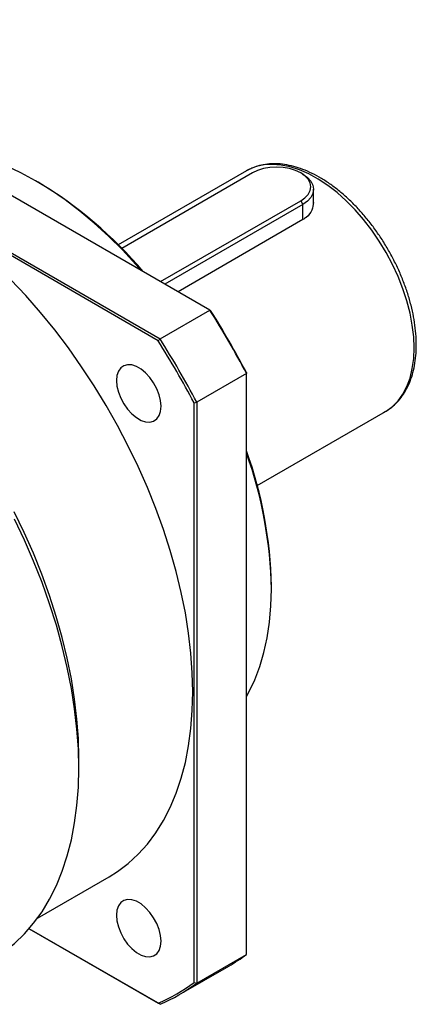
# Model space of a CAD drawing. Header units: millimetres. Extents: x 9863 to 11161, y 3530 to 4448.
# Tile 6 of 9: x 10367 to 10441, y 3746 to 3932. Entities that reach past the tile are written whole.
import ezdxf

# ---------------------------------------------------------------- set-up
doc = ezdxf.new("R2010")
doc.units = ezdxf.units.MM
doc.layers.add('1轮廓实线层', color=7, linetype='Continuous')

msp = doc.modelspace()

# ---------------------------------------------------------------- linework, layer by layer
at = {"layer": '1轮廓实线层', "linetype": 'Continuous', "lineweight": 30}
for p, q in [((10402.45, 3877.28), (10307.41, 3932.14)), ((10392.7, 3871.48), (10297.85, 3926.23)), ((10298.01, 3926.71), (10393.04, 3871.85)), ((10409.37, 3903.57), (10385.16, 3889.6)), ((10410.52, 3903.19), (10385.81, 3888.93)), ((10409.56, 3903.68), (10409.37, 3903.57)), ((10420.02, 3902.96), (10419.62, 3903.19)), ((10370.03, 3901.42), (10369.54, 3901.7)), ((10422.07, 3897.44), (10422.07, 3900.1)), ((10393.15, 3882.65), (10419.62, 3897.93)), ((10419.62, 3897.93), (10420.02, 3897.25)), ((10420.02, 3897.25), (10393.94, 3882.19)), ((10420.02, 3894.36), (10420.02, 3897.25)), ((10420.02, 3894.36), (10396.44, 3880.75)), ((10393.04, 3871.85), (10402.45, 3877.28)), ((10402.45, 3877.28), (10402.6, 3877.19)), ((10392.7, 3871.48), (10393.04, 3871.85)), ((10409.38, 3865.28), (10399.97, 3859.85)), ((10409.38, 3865.46), (10409.38, 3865.28)), ((10409.38, 3755.53), (10409.38, 3865.28)), ((10399.48, 3859.74), (10399.97, 3859.85)), ((10399.48, 3750.21), (10399.48, 3859.74)), ((10399.97, 3859.85), (10399.97, 3750.1)), ((10411.4, 3844.13), (10435.62, 3858.11)), ((10414.08, 3824.55), (10414.08, 3825.12)), ((10377.7, 3790.69), (10377.7, 3792.69)), ((10369.91, 3762.38), (10383.43, 3770.19)), ((10368.31, 3760.38), (10392.7, 3746.3)), ((10393.04, 3746.1), (10368.31, 3760.38)), ((10399.97, 3750.1), (10409.38, 3755.53)), ((10396.62, 3747.9), (10406.03, 3753.33)), ((10399.48, 3750.21), (10399.97, 3750.1)), ((10393.04, 3746.1), (10392.7, 3746.3))]:
    msp.add_line(p, q, dxfattribs=at)
at = {"layer": '1轮廓实线层', "linetype": 'Continuous', "lineweight": 30, "flags": 128}
for points in [[(10389.45, 3884.78), (10388.5, 3885.86), (10385.93, 3888.63), (10383.3, 3891.24), (10380.61, 3893.7), (10377.88, 3895.98), (10375.12, 3898.08), (10372.33, 3899.99), (10369.53, 3901.71), (10366.74, 3903.22), (10363.95, 3904.53), (10361.18, 3905.62), (10358.45, 3906.49), (10355.77, 3907.14), (10353.13, 3907.56), (10350.56, 3907.76), (10349.62, 3907.78)], [(10441.06, 3870.13), (10440.97, 3872.24), (10440.71, 3874.44), (10440.28, 3876.7), (10439.69, 3879), (10438.93, 3881.31), (10438.02, 3883.62), (10436.97, 3885.91), (10435.78, 3888.15), (10434.46, 3890.31), (10433.04, 3892.39), (10431.52, 3894.37), (10429.91, 3896.21), (10428.23, 3897.91), (10426.5, 3899.46), (10424.73, 3900.83), (10422.94, 3902.01), (10421.15, 3902.99), (10419.37, 3903.77), (10417.62, 3904.34), (10415.91, 3904.68), (10414.27, 3904.8), (10412.7, 3904.7), (10411.22, 3904.38), (10409.85, 3903.83), (10409.56, 3903.68)], [(10419.62, 3897.93), (10420.42, 3898.5), (10421.02, 3899.14), (10421.39, 3899.84), (10421.51, 3900.56), (10421.39, 3901.29), (10421.02, 3901.98), (10420.42, 3902.63), (10419.62, 3903.19), (10418.65, 3903.65), (10417.53, 3904), (10416.33, 3904.21), (10415.07, 3904.28), (10413.81, 3904.21), (10412.61, 3904), (10411.49, 3903.65), (10410.52, 3903.19)], [(10420.02, 3902.96), (10420.89, 3902.35), (10421.54, 3901.65), (10421.94, 3900.89), (10422.07, 3900.1), (10421.94, 3899.32), (10421.54, 3898.56), (10420.89, 3897.86), (10420.02, 3897.25)], [(10399.23, 3805.12), (10399.14, 3808.73), (10398.88, 3812.42), (10398.44, 3816.2), (10397.83, 3820.04), (10397.05, 3823.93), (10396.09, 3827.87), (10394.98, 3831.83), (10393.7, 3835.8), (10392.26, 3839.78), (10390.67, 3843.75), (10388.93, 3847.69), (10387.05, 3851.59), (10385.03, 3855.45), (10382.88, 3859.24), (10380.61, 3862.95), (10378.22, 3866.58), (10375.73, 3870.11), (10373.14, 3873.53), (10370.46, 3876.83), (10367.69, 3880), (10364.85, 3883.02)], [(10435.62, 3858.11), (10435.78, 3858.2), (10436.97, 3859.06), (10438.02, 3860.13), (10438.93, 3861.39), (10439.69, 3862.83), (10440.28, 3864.44), (10440.71, 3866.21), (10440.97, 3868.11), (10441.06, 3870.13)], [(10384.82, 3863.96), (10384.91, 3862.9), (10385.19, 3861.77), (10385.62, 3860.64), (10386.21, 3859.54), (10386.92, 3858.54), (10387.73, 3857.66), (10388.59, 3856.95), (10389.47, 3856.44), (10390.33, 3856.16), (10391.13, 3856.11), (10391.84, 3856.29), (10392.43, 3856.71), (10392.87, 3857.33), (10393.14, 3858.14), (10393.24, 3859.1), (10393.14, 3860.16), (10392.87, 3861.29), (10392.43, 3862.42), (10391.84, 3863.51), (10391.13, 3864.52), (10390.33, 3865.4), (10389.47, 3866.11), (10388.59, 3866.62), (10387.73, 3866.9), (10386.92, 3866.95), (10386.21, 3866.77), (10385.62, 3866.35), (10385.19, 3865.72), (10384.91, 3864.92), (10384.82, 3863.96)], [(10377.7, 3792.69), (10377.61, 3796.3), (10377.35, 3799.99), (10376.91, 3803.77), (10376.3, 3807.61), (10375.51, 3811.5), (10374.56, 3815.44), (10373.44, 3819.4), (10372.16, 3823.37), (10370.73, 3827.35), (10369.13, 3831.32), (10367.4, 3835.26), (10365.51, 3839.16)], [(10377.7, 3790.69), (10377.61, 3794.35), (10377.35, 3798.09), (10376.91, 3801.91), (10376.3, 3805.8), (10375.52, 3809.75), (10374.57, 3813.73), (10373.46, 3817.74), (10372.18, 3821.77), (10370.75, 3825.8), (10369.16, 3829.83), (10367.43, 3833.83), (10365.55, 3837.79)], [(10409.38, 3804.26), (10409.84, 3805.09), (10410.95, 3807.42), (10411.9, 3809.91), (10412.68, 3812.56), (10413.29, 3815.37), (10413.73, 3818.3), (10413.99, 3821.37), (10414.08, 3824.55)], [(10383.43, 3770.19), (10385.03, 3771.19), (10387.05, 3772.72), (10388.93, 3774.45), (10390.67, 3776.38), (10392.26, 3778.51), (10393.7, 3780.83), (10394.98, 3783.32), (10396.09, 3785.99), (10397.05, 3788.83), (10397.83, 3791.82), (10398.44, 3794.95), (10398.88, 3798.22), (10399.14, 3801.61), (10399.23, 3805.12)], [(10361.39, 3754.63), (10361.39, 3754.64), (10363.54, 3756.02), (10365.55, 3757.61), (10367.43, 3759.41), (10369.16, 3761.41), (10370.75, 3763.6), (10372.18, 3765.97), (10373.46, 3768.53), (10374.57, 3771.26), (10375.52, 3774.14), (10376.3, 3777.19), (10376.91, 3780.37), (10377.35, 3783.69), (10377.61, 3787.13), (10377.7, 3790.69)], [(10384.82, 3762.92), (10384.91, 3761.85), (10385.19, 3760.73), (10385.62, 3759.6), (10386.21, 3758.5), (10386.92, 3757.49), (10387.73, 3756.62), (10388.59, 3755.91), (10389.47, 3755.4), (10390.33, 3755.12), (10391.13, 3755.07), (10391.84, 3755.25), (10392.43, 3755.67), (10392.87, 3756.29), (10393.14, 3757.1), (10393.24, 3758.06), (10393.14, 3759.12), (10392.87, 3760.25), (10392.43, 3761.38), (10391.84, 3762.47), (10391.13, 3763.48), (10390.33, 3764.36), (10389.47, 3765.07), (10388.59, 3765.57), (10387.73, 3765.86), (10386.92, 3765.91), (10386.21, 3765.72), (10385.62, 3765.31), (10385.19, 3764.68), (10384.91, 3763.87), (10384.82, 3762.92)]]:
    msp.add_lwpolyline(points, dxfattribs=at)
at = {"layer": '1轮廓实线层', "linetype": 'Continuous', "lineweight": 30}
for centre, radius, start, end in [((10329.17, 3833.38), 79.37, 40.1603, 59.0107), ((10252.88, 3782.92), 176.85, 27.7543, 32.2457), ((10253.47, 3783.26), 176.25, 27.797, 32.203), ((10243.57, 3777.55), 176.25, 27.797, 32.203), ((10243.47, 3777.49), 176.85, 27.7543, 32.2457), ((10334.71, 3823.76), 79.38, 0.9849, 19.845), ((10333.89, 3823.18), 80.2, 0.9808, 19.7419), ((10388.92, 3782.96), 34.22, 300.004, 306.7273), ((10379.18, 3777.54), 34.04, 293.4067, 306.6041), ((10379.54, 3777.48), 34.16, 293.2794, 306.7314)]:
    msp.add_arc(centre, radius, start, end, dxfattribs=at)
for points, knots in [([(10441.47, 3870.7), (10441.46, 3871.05), (10441.45, 3872.09), (10441.3, 3873.85), (10440.98, 3876), (10440.49, 3878.19), (10439.86, 3880.39), (10439.08, 3882.6), (10438.17, 3884.8), (10437.12, 3886.96), (10435.95, 3889.06), (10434.68, 3891.1), (10433.3, 3893.06), (10431.83, 3894.92), (10430.28, 3896.65), (10428.67, 3898.26), (10427, 3899.72), (10425.29, 3901.03), (10423.55, 3902.17), (10421.8, 3903.12), (10420.05, 3903.89), (10418.3, 3904.45), (10416.59, 3904.81), (10414.93, 3904.96), (10413.32, 3904.89), (10411.81, 3904.61), (10410.55, 3904.2), (10409.86, 3903.81), (10409.59, 3903.67)], [0, 0, 0, 0, 0.0211686, 0.0611565, 0.101115, 0.1410348, 0.1809132, 0.2207542, 0.2605653, 0.3003558, 0.3401359, 0.3799163, 0.4197056, 0.4595135, 0.4993512, 0.5392295, 0.5791584, 0.6191458, 0.6591955, 0.6993031, 0.7394503, 0.7795788, 0.8196035, 0.8594071, 0.8988578, 0.9378522, 0.9763706, 1, 1, 1, 1]), ([(10422.04, 3897.61), (10421.99, 3897.12), (10421.88, 3896.08), (10420.99, 3894.98), (10420.24, 3894.5), (10420.02, 3894.36)], [0, 0, 0, 0, 0.38942, 0.822755, 1, 1, 1, 1]), ([(10435.28, 3857.95), (10435.48, 3858.05), (10436.11, 3858.36), (10437.06, 3859.09), (10438.13, 3860.12), (10439.06, 3861.34), (10439.85, 3862.71), (10440.49, 3864.24), (10440.97, 3865.92), (10441.3, 3867.72), (10441.45, 3869.33), (10441.46, 3870.35), (10441.47, 3870.7)], [0, 0, 0, 0, 0.048625, 0.157543, 0.266445, 0.375929, 0.486477, 0.598278, 0.711238, 0.825083, 0.939486, 1, 1, 1, 1])]:
    msp.add_open_spline(points, degree=3, knots=knots, dxfattribs=at)

doc.saveas('drawing.dxf')
